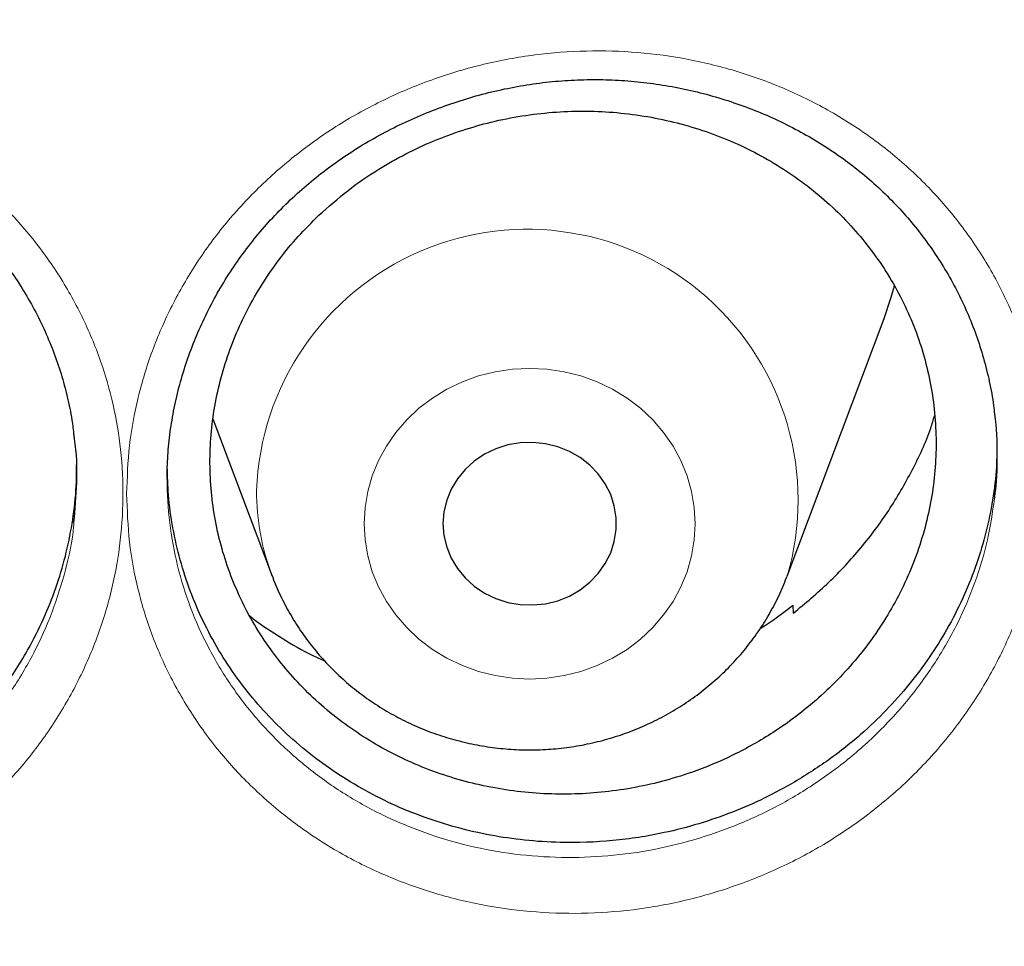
# Model space of a CAD drawing. Header units: millimetres. Extents: x 8 to 830, y 12 to 1725.
# Tile 225 of 256: x 431.35 to 435.89, y 1567.9 to 1572.17. Entities that reach past the tile are written whole.
import ezdxf

# ---------------------------------------------------------------- set-up
doc = ezdxf.new("R2010")
doc.units = ezdxf.units.MM

msp = doc.modelspace()

# ---------------------------------------------------------------- linework, layer by layer
at = {"color": 7, "linetype": 'Continuous', "lineweight": 30}
for p, q in [((434.8926, 1569.6057), (435.3396, 1570.7939)), ((432.2434, 1570.3314), (432.5164, 1569.6057)), ((434.8902, 1569.5995), (434.8926, 1569.6057)), ((434.9188, 1569.4712), (434.92, 1569.4338))]:
    msp.add_line(p, q, dxfattribs=at)
at = {"color": 7, "linetype": 'Continuous', "lineweight": 30, "flags": 128}
for points in [[(435.3396, 1570.7939), (435.3728, 1570.8918), (435.3877, 1570.9447)], [(433.3045, 1569.8472), (433.3088, 1569.7926), (433.3215, 1569.7391), (433.3423, 1569.6879), (433.3709, 1569.6401), (433.4066, 1569.5968), (433.4486, 1569.5587), (433.4961, 1569.5269), (433.548, 1569.5018), (433.6033, 1569.4841), (433.6607, 1569.4742), (433.7191, 1569.4722), (433.7771, 1569.4782), (433.8336, 1569.492), (433.8874, 1569.5134), (433.9372, 1569.542), (433.9821, 1569.577), (434.0211, 1569.6178), (434.0533, 1569.6635), (434.0781, 1569.7131), (434.0949, 1569.7656), (434.1034, 1569.8198), (434.1034, 1569.8746), (434.0949, 1569.9288), (434.0781, 1569.9813), (434.0533, 1570.0309), (434.0211, 1570.0766), (433.9821, 1570.1174), (433.9372, 1570.1524), (433.8874, 1570.1809), (433.8336, 1570.2024), (433.7771, 1570.2162), (433.7191, 1570.2222), (433.6607, 1570.2202), (433.6033, 1570.2103), (433.548, 1570.1926), (433.4961, 1570.1675), (433.4486, 1570.1357), (433.4066, 1570.0976), (433.3709, 1570.0543), (433.3423, 1570.0065), (433.3215, 1569.9553), (433.3088, 1569.9018), (433.3045, 1569.8472)]]:
    msp.add_lwpolyline(points, dxfattribs=at)
at = {"color": 8, "linetype": 'Continuous', "lineweight": 0, "flags": 128}
msp.add_lwpolyline([(432.9408, 1569.8472), (432.945, 1569.7723), (432.9575, 1569.6982), (432.9782, 1569.6258), (433.0069, 1569.5558), (433.0432, 1569.489), (433.0867, 1569.4261), (433.137, 1569.3678), (433.1935, 1569.3148), (433.2556, 1569.2676), (433.3227, 1569.2267), (433.3939, 1569.1927), (433.4685, 1569.1658), (433.5457, 1569.1464), (433.6247, 1569.1347), (433.7045, 1569.1307), (433.7843, 1569.1347), (433.8633, 1569.1464), (433.9405, 1569.1658), (434.0151, 1569.1927), (434.0863, 1569.2267), (434.1534, 1569.2676), (434.2155, 1569.3148), (434.272, 1569.3678), (434.3223, 1569.4261), (434.3658, 1569.489), (434.4021, 1569.5558), (434.4308, 1569.6258), (434.4514, 1569.6982), (434.464, 1569.7723), (434.4681, 1569.8472), (434.464, 1569.9221), (434.4514, 1569.9962), (434.4308, 1570.0686), (434.4021, 1570.1386), (434.3658, 1570.2054), (434.3223, 1570.2683), (434.272, 1570.3266), (434.2155, 1570.3796), (434.1534, 1570.4268), (434.0863, 1570.4677), (434.0151, 1570.5017), (433.9405, 1570.5286), (433.8633, 1570.548), (433.7843, 1570.5597), (433.7045, 1570.5636), (433.6247, 1570.5597), (433.5457, 1570.548), (433.4685, 1570.5286), (433.3939, 1570.5017), (433.3227, 1570.4677), (433.2556, 1570.4268), (433.1935, 1570.3796), (433.137, 1570.3266), (433.0867, 1570.2683), (433.0432, 1570.2054), (433.0069, 1570.1386), (432.9782, 1570.0686), (432.9575, 1569.9962), (432.945, 1569.9221), (432.9408, 1569.8472)], dxfattribs=at)
at = {"color": 8, "linetype": 'Continuous', "lineweight": 0}
for centre, radius, start, end in [((433.6933, 1569.956), 1.2494, 343.7167, 178.0224), ((433.5626, 1570), 1.118, 180.0444, 200.5173)]:
    msp.add_arc(centre, radius, start, end, dxfattribs=at)
for points, knots in [([(411.9045, 1602.1384), (411.4079, 1602.1325), (410.4148, 1602.1207), (408.9279, 1602.0251), (407.4468, 1601.8726), (405.9744, 1601.658), (404.522, 1601.3848), (403.0924, 1601.0544), (401.6879, 1600.6687), (400.3024, 1600.2266), (398.9303, 1599.7256), (397.5746, 1599.1657), (396.2385, 1598.5467), (394.9327, 1597.8732), (393.6598, 1597.1465), (392.4295, 1596.3727), (391.2435, 1595.5542), (390.1031, 1594.6936), (389.0035, 1593.7876), (387.9401, 1592.8322), (386.916, 1591.8281), (385.9341, 1590.7766), (385.0025, 1589.6855), (384.1228, 1588.5571), (383.3018, 1587.4004), (382.54, 1586.2184), (381.8375, 1585.0139), (381.191, 1583.7821), (380.5983, 1582.5176), (380.0617, 1581.2223), (379.5835, 1579.8983), (379.1678, 1578.5558), (378.8154, 1577.1975), (378.5287, 1575.8341), (378.3069, 1574.4685), (378.1492, 1573.1035), (378.0544, 1571.7333), (378.0226, 1570.3523), (378.0552, 1568.9629), (378.1534, 1567.568), (378.317, 1566.1784), (378.5454, 1564.797), (378.8367, 1563.4344), (379.1888, 1562.0932), (379.5999, 1560.7754), (380.0712, 1559.4755), (380.6051, 1558.1882), (381.2019, 1556.9163), (381.8617, 1555.6628), (382.5795, 1554.4377), (383.3541, 1553.2435), (384.179, 1552.0892), (385.0514, 1550.9765), (385.9686, 1549.9066), (386.9343, 1548.8749), (387.9527, 1547.8773), (389.0228, 1546.9165), (390.1437, 1545.9953), (391.3066, 1545.1212), (392.5093, 1544.2959), (393.7422, 1543.5256), (395.0021, 1542.8108), (396.2859, 1542.1517), (397.5989, 1541.5453), (398.9467, 1540.9892), (400.3273, 1540.4858), (401.7385, 1540.0371), (403.1694, 1539.6471), (404.6173, 1539.3164), (406.0705, 1539.0475), (407.526, 1538.8394), (408.981, 1538.6914), (410.4414, 1538.6025), (411.9134, 1538.5727), (413.3942, 1538.6033), (414.8811, 1538.6954), (416.3622, 1538.8488), (417.8346, 1539.0632), (419.2869, 1539.3364), (420.7165, 1539.6668), (422.1211, 1540.0525), (423.5066, 1540.4947), (424.8787, 1540.9956), (426.2344, 1541.5555), (427.5705, 1542.1745), (428.8762, 1542.848), (430.1492, 1543.5747), (431.3795, 1544.3486), (432.5655, 1545.1671), (433.7058, 1546.0276), (434.8055, 1546.9336), (435.8688, 1547.889), (436.8929, 1548.8931), (437.8748, 1549.9446), (438.8065, 1551.0357), (439.6861, 1552.1641), (440.5071, 1553.3208), (441.269, 1554.5028), (441.9715, 1555.7073), (442.6179, 1556.9391), (443.2106, 1558.2036), (443.7472, 1559.4989), (444.2255, 1560.8229), (444.6412, 1562.1654), (444.9936, 1563.5237), (445.2803, 1564.8871), (445.5021, 1566.2527), (445.6598, 1567.6178), (445.7545, 1568.9879), (445.7863, 1570.3689), (445.7538, 1571.7583), (445.6555, 1573.1532), (445.492, 1574.5428), (445.2635, 1575.9243), (444.9723, 1577.2868), (444.6202, 1578.6281), (444.2091, 1579.9458), (443.7378, 1581.2457), (443.2038, 1582.533), (442.6071, 1583.8049), (441.9473, 1585.0584), (441.2294, 1586.2835), (440.4549, 1587.4778), (439.63, 1588.632), (438.7576, 1589.7447), (437.8403, 1590.8146), (436.8747, 1591.8463), (435.8563, 1592.8439), (434.7861, 1593.8047), (433.6653, 1594.726), (432.5024, 1595.6), (431.2997, 1596.4253), (430.0668, 1597.1956), (428.8069, 1597.9104), (427.5231, 1598.5695), (426.2101, 1599.1759), (424.8623, 1599.732), (423.4817, 1600.2354), (422.0705, 1600.6841), (420.6395, 1601.0741), (419.1917, 1601.4048), (417.7385, 1601.6737), (416.283, 1601.882), (414.828, 1602.0291), (413.3676, 1602.1213), (412.3922, 1602.1327), (411.9045, 1602.1384)], [0, 0, 0, 0, 0.007, 0.014, 0.021, 0.028, 0.035, 0.041875, 0.04875, 0.055625, 0.0625, 0.0695, 0.0765, 0.0835, 0.0905, 0.0975, 0.104375, 0.11125, 0.118125, 0.125, 0.132, 0.139, 0.146, 0.153, 0.16, 0.166875, 0.17375, 0.180625, 0.1875, 0.1945, 0.2015, 0.2085, 0.2155, 0.2225, 0.229375, 0.23625, 0.243125, 0.25, 0.257, 0.264, 0.271, 0.278, 0.285, 0.291875, 0.29875, 0.305625, 0.3125, 0.3195, 0.3265, 0.3335, 0.3405, 0.3475, 0.354375, 0.36125, 0.368125, 0.375, 0.382, 0.389, 0.396, 0.403, 0.41, 0.416875, 0.42375, 0.430625, 0.4375, 0.4445, 0.4515, 0.4585, 0.4655, 0.4725, 0.479375, 0.48625, 0.493125, 0.5, 0.507, 0.514, 0.521, 0.528, 0.535, 0.541875, 0.54875, 0.555625, 0.5625, 0.5695, 0.5765, 0.5835, 0.5905, 0.5975, 0.604375, 0.61125, 0.618125, 0.625, 0.632, 0.639, 0.646, 0.653, 0.66, 0.666875, 0.67375, 0.680625, 0.6875, 0.6945, 0.7015, 0.7085, 0.7155, 0.7225, 0.729375, 0.73625, 0.743125, 0.75, 0.757, 0.764, 0.771, 0.778, 0.785, 0.791875, 0.79875, 0.805625, 0.8125, 0.8195, 0.8265, 0.8335, 0.8405, 0.8475, 0.854375, 0.86125, 0.868125, 0.875, 0.882, 0.889, 0.896, 0.903, 0.91, 0.916875, 0.92375, 0.930625, 0.9375, 0.9445, 0.9515, 0.9585, 0.9655, 0.9725, 0.979375, 0.98625, 0.993125, 1, 1, 1, 1]), ([(431.8451, 1569.9849), (431.8477, 1570.0592), (431.8529, 1570.208), (431.8942, 1570.4291), (431.9593, 1570.6454), (432.0506, 1570.8539), (432.1653, 1571.0523), (432.3026, 1571.2384), (432.4615, 1571.4092), (432.6392, 1571.563), (432.8335, 1571.698), (433.0426, 1571.8114), (433.2631, 1571.9026), (433.4924, 1571.9705), (433.7276, 1572.0134), (433.9656, 1572.0316), (434.2036, 1572.0249), (434.4384, 1571.9924), (434.6672, 1571.9356), (434.8873, 1571.8551), (435.0957, 1571.751), (435.29, 1571.6254), (435.4673, 1571.48), (435.625, 1571.3161), (435.7619, 1571.1366), (435.8765, 1570.9431), (435.9663, 1570.7378), (436.0311, 1570.5237), (436.069, 1570.3081), (436.081, 1570.0943), (436.0694, 1569.88), (436.0318, 1569.6628), (435.9676, 1569.4457), (435.8783, 1569.236), (435.7644, 1569.0366), (435.6281, 1568.8499), (435.4709, 1568.6779), (435.2943, 1568.5234), (435.1011, 1568.3878), (434.8936, 1568.2728), (434.6742, 1568.1807), (434.4462, 1568.1114), (434.2117, 1568.0663), (433.9737, 1568.0467), (433.7353, 1568.0519), (433.4995, 1568.0819), (433.2695, 1568.1375), (433.0481, 1568.2171), (432.8385, 1568.3194), (432.6437, 1568.4439), (432.4657, 1568.5881), (432.3062, 1568.7505), (432.168, 1568.9296), (432.0523, 1569.1227), (431.9602, 1569.3273), (431.8947, 1569.5412), (431.853, 1569.7612), (431.8477, 1569.9104), (431.8451, 1569.9849)], [0, 0, 0, 0, 0.017811, 0.035679, 0.053489, 0.07131, 0.089187, 0.107007, 0.124894, 0.142838, 0.160725, 0.178634, 0.1966, 0.21451, 0.232404, 0.250354, 0.268248, 0.286132, 0.304073, 0.321957, 0.339878, 0.357855, 0.375775, 0.393633, 0.411547, 0.429403, 0.447296, 0.465247, 0.48314, 0.499885, 0.516629, 0.534485, 0.552397, 0.570253, 0.588102, 0.606007, 0.623856, 0.64172, 0.65964, 0.677502, 0.695356, 0.713264, 0.731116, 0.749033, 0.767007, 0.784924, 0.80288, 0.820894, 0.83885, 0.856721, 0.874649, 0.89252, 0.910413, 0.928363, 0.946256, 0.964152, 0.982105, 1, 1, 1, 1]), ([(427.5899, 1569.8974), (427.5908, 1569.9403), (427.5926, 1570.026), (427.6096, 1570.1858), (427.6472, 1570.3755), (427.7171, 1570.5908), (427.8117, 1570.7982), (427.9308, 1570.9944), (428.072, 1571.1774), (428.2336, 1571.3452), (428.4144, 1571.4951), (428.6115, 1571.6256), (428.8222, 1571.735), (429.0442, 1571.8212), (429.2742, 1571.884), (429.5099, 1571.9226), (429.7484, 1571.9356), (429.9865, 1571.9238), (430.2215, 1571.8872), (430.45, 1571.8252), (430.6694, 1571.7395), (430.8764, 1571.6313), (431.0681, 1571.5013), (431.2425, 1571.3521), (431.3978, 1571.1853), (431.5314, 1571.0023), (431.6422, 1570.806), (431.7272, 1570.603), (431.7861, 1570.3966), (431.8218, 1570.1852), (431.8325, 1569.9662), (431.8169, 1569.7426), (431.7751, 1569.5213), (431.7066, 1569.3053), (431.613, 1569.0972), (431.4958, 1568.8995), (431.3554, 1568.7152), (431.1943, 1568.5463), (431.0148, 1568.3948), (430.8186, 1568.2634), (430.6088, 1568.153), (430.3876, 1568.0647), (430.1577, 1568.0008), (429.9221, 1567.961), (429.6837, 1567.9459), (429.4455, 1567.9565), (429.2105, 1567.992), (428.9818, 1568.0518), (428.7624, 1568.1361), (428.555, 1568.243), (428.362, 1568.3711), (428.1863, 1568.5195), (428.0298, 1568.6857), (427.8941, 1568.8676), (427.7821, 1569.0634), (427.6941, 1569.2702), (427.6332, 1569.4802), (427.5965, 1569.69), (427.5921, 1569.8283), (427.5899, 1569.8974)], [0, 0, 0, 0, 0.010281, 0.020562, 0.038404, 0.056304, 0.074147, 0.091985, 0.109879, 0.127718, 0.1456, 0.16354, 0.181422, 0.199272, 0.217178, 0.235027, 0.252924, 0.270877, 0.288774, 0.306718, 0.324719, 0.342663, 0.360529, 0.378451, 0.396317, 0.414196, 0.432132, 0.45001, 0.466805, 0.4836, 0.501441, 0.51934, 0.537182, 0.555053, 0.572982, 0.590856, 0.608745, 0.626693, 0.644584, 0.66244, 0.680353, 0.698208, 0.716081, 0.734011, 0.751885, 0.769783, 0.787739, 0.805637, 0.823529, 0.841478, 0.85937, 0.87726, 0.895208, 0.913099, 0.930987, 0.948932, 0.966822, 0.983411, 1, 1, 1, 1]), ([(432.0318, 1570.0539), (432.0318, 1570.0535), (432.0318, 1569.9858), (432.0402, 1569.8506), (432.0765, 1569.652), (432.1362, 1569.4588), (432.2193, 1569.274), (432.3241, 1569.0996), (432.4491, 1568.9378), (432.5934, 1568.7913), (432.7545, 1568.6613), (432.9308, 1568.5491), (433.1204, 1568.457), (433.3207, 1568.3855), (433.5288, 1568.3358), (433.7421, 1568.3092), (433.9578, 1568.305), (434.1732, 1568.3234), (434.3853, 1568.3648), (434.5917, 1568.428), (434.7901, 1568.5119), (434.9778, 1568.6164), (435.1526, 1568.7396), (435.3124, 1568.8798), (435.4546, 1569.0358), (435.578, 1569.2051), (435.6812, 1569.3858), (435.7615, 1569.5758), (435.8202, 1569.7688), (435.8394, 1569.8994), (435.8488, 1569.9628)], [0, 0, 0, 0, 0.000231, 0.037253, 0.074394, 0.111416, 0.148502, 0.185706, 0.222791, 0.259839, 0.297005, 0.334053, 0.371271, 0.408609, 0.445827, 0.48298, 0.520251, 0.557404, 0.594413, 0.631542, 0.668556, 0.705578, 0.742719, 0.779744, 0.816742, 0.853858, 0.890857, 0.927868, 0.964998, 1, 1, 1, 1]), ([(427.7804, 1569.9505), (427.7822, 1569.8933), (427.7861, 1569.7736), (427.8186, 1569.589), (427.8737, 1569.399), (427.9534, 1569.212), (428.0548, 1569.0349), (428.1776, 1568.8706), (428.3193, 1568.7205), (428.4782, 1568.5865), (428.6529, 1568.471), (428.8406, 1568.3747), (429.0391, 1568.2989), (429.2461, 1568.2452), (429.4587, 1568.2135), (429.6742, 1568.2043), (429.8899, 1568.2185), (430.1031, 1568.2549), (430.3112, 1568.3132), (430.5113, 1568.3935), (430.7011, 1568.4938), (430.8786, 1568.6131), (431.0411, 1568.7505), (431.1869, 1568.9036), (431.314, 1569.0707), (431.4199, 1569.25), (431.5052, 1569.4385), (431.5653, 1569.6342), (431.5968, 1569.7736), (431.6016, 1569.847), (431.602, 1569.8531)], [0, 0, 0, 0, 0.03155, 0.066023, 0.10324, 0.140574, 0.177786, 0.214985, 0.252301, 0.289498, 0.326707, 0.364034, 0.401243, 0.438464, 0.475804, 0.513025, 0.550196, 0.587485, 0.624654, 0.661785, 0.699033, 0.736162, 0.773365, 0.810685, 0.847883, 0.885057, 0.922347, 0.959516, 0.996621, 1, 1, 1, 1])]:
    msp.add_open_spline(points, degree=3, knots=knots, dxfattribs=at)
at = {"color": 7, "linetype": 'Continuous', "lineweight": 30}
for points, knots in [([(377.0532, 1573.0448), (377.0508, 1573.0099), (377.0461, 1572.9393), (377.0399, 1572.8224), (377.0331, 1572.6975), (377.0252, 1572.566), (377.017, 1572.4251), (377.0091, 1572.274), (377.0006, 1572.0953), (376.992, 1571.8866), (376.9839, 1571.6459), (376.9766, 1571.3568), (376.9714, 1571.015), (376.9704, 1570.6164), (376.975, 1570.1887), (376.9867, 1569.7289), (377.0066, 1569.2429), (377.0353, 1568.7411), (377.0725, 1568.2367), (377.1178, 1567.734), (377.1713, 1567.2329), (377.2327, 1566.7336), (377.3199, 1566.1085), (377.4415, 1565.3594), (377.6082, 1564.4891), (377.7605, 1563.8002), (377.8839, 1563.2895), (377.9689, 1562.9541), (378.0562, 1562.6248), (378.1433, 1562.3102), (378.2272, 1562.0185), (378.3061, 1561.7533), (378.3793, 1561.5145), (378.4462, 1561.3019), (378.5064, 1561.1154), (378.5591, 1560.9548), (378.6042, 1560.82), (378.6393, 1560.7162), (378.6666, 1560.6365), (378.6902, 1560.5679), (378.7165, 1560.4923), (378.7477, 1560.403), (378.7845, 1560.2992), (378.8307, 1560.17), (378.8878, 1560.0129), (378.9571, 1559.8258), (379.0362, 1559.6165), (379.1255, 1559.3853), (379.2256, 1559.1325), (379.335, 1558.8633), (379.4508, 1558.586), (379.6126, 1558.2089), (379.8226, 1557.7387), (380.0854, 1557.1801), (380.3848, 1556.5743), (380.7235, 1555.9255), (381.1044, 1555.2377), (381.4961, 1554.5691), (381.9371, 1553.8554), (382.4355, 1553.0952), (382.9974, 1552.2914), (383.5841, 1551.503), (384.1207, 1550.825), (384.6016, 1550.2466), (385.0237, 1549.7582), (385.4687, 1549.2632), (385.9374, 1548.7626), (386.3963, 1548.2924), (386.8416, 1547.8533), (387.27, 1547.4454), (387.7152, 1547.0363), (388.1767, 1546.6274), (388.5913, 1546.2734), (388.9458, 1545.9797), (389.2283, 1545.7509), (389.4925, 1545.5412), (389.738, 1545.3502), (389.9643, 1545.1772), (390.1614, 1545.0289), (390.3309, 1544.9032), (390.4745, 1544.7978), (390.6036, 1544.7041), (390.7099, 1544.6275), (390.7926, 1544.5685), (390.8521, 1544.5261), (390.9062, 1544.4878), (390.9723, 1544.4412), (391.0611, 1544.3789), (391.1716, 1544.302), (391.2957, 1544.2163), (391.4305, 1544.1242), (391.576, 1544.0257), (391.7632, 1543.9005), (391.9973, 1543.7463), (392.2837, 1543.5614), (392.5967, 1543.3637), (392.9369, 1543.1541), (393.302, 1542.9349), (393.6861, 1542.7107), (394.0797, 1542.4876), (394.476, 1542.2696), (394.9737, 1542.004), (395.5734, 1541.6972), (396.2758, 1541.3571), (396.9747, 1541.0372), (397.7049, 1540.7215), (398.4656, 1540.4129), (399.2559, 1540.114), (400.04, 1539.8382), (400.8213, 1539.5831), (401.599, 1539.3484), (402.3747, 1539.1329), (403.1479, 1538.9361), (403.9229, 1538.7565), (404.776, 1538.578), (405.7075, 1538.4068), (406.718, 1538.2497), (407.7304, 1538.1207), (408.7455, 1538.0195), (409.7632, 1537.9462), (410.7827, 1537.901), (411.8033, 1537.884), (412.8239, 1537.8953), (413.8437, 1537.935), (414.8619, 1538.0027), (415.8775, 1538.0984), (416.8898, 1538.2218), (417.8978, 1538.3729), (418.8286, 1538.5385), (419.6827, 1538.7122), (420.4634, 1538.8886), (421.2464, 1539.0833), (422.0351, 1539.2981), (422.8256, 1539.5326), (423.6172, 1539.787), (424.4091, 1540.0618), (425.2052, 1540.3591), (425.9911, 1540.6741), (426.7655, 1541.0061), (427.5216, 1541.3512), (428.2642, 1541.7112), (428.9861, 1542.0818), (429.686, 1542.4613), (430.2891, 1542.8057), (430.8011, 1543.1105), (431.2273, 1543.3725), (431.644, 1543.6368), (431.9824, 1543.8582), (432.2385, 1544.0293), (432.4076, 1544.144), (432.5522, 1544.2431), (432.6725, 1544.3263), (432.7687, 1544.3935), (432.8371, 1544.4415), (432.8836, 1544.4743), (432.9221, 1544.5015), (432.9685, 1544.5344), (433.0278, 1544.5766), (433.0971, 1544.6262), (433.1924, 1544.6947), (433.3176, 1544.7855), (433.4765, 1544.9019), (433.6774, 1545.0511), (433.9174, 1545.2323), (434.1928, 1545.4443), (434.4782, 1545.6689), (434.7929, 1545.9221), (435.1375, 1546.2063), (435.5121, 1546.5243), (435.898, 1546.8617), (436.2945, 1547.2193), (436.7005, 1547.5977), (437.0877, 1547.9709), (437.4545, 1548.3357), (437.7942, 1548.6837), (438.125, 1549.0325), (438.44, 1549.3742), (438.7381, 1549.7066), (439.0356, 1550.0471), (439.3305, 1550.3942), (439.6212, 1550.7461), (439.8914, 1551.0823), (440.1435, 1551.4042), (440.3779, 1551.7109), (440.595, 1552.0018), (440.7938, 1552.2741), (440.9809, 1552.5358), (441.1669, 1552.8013), (441.362, 1553.0858), (441.5697, 1553.3957), (441.789, 1553.7316), (442.019, 1554.0939), (442.2588, 1554.4832), (442.5074, 1554.9001), (442.7438, 1555.3108), (442.967, 1555.7119), (443.1759, 1556.0995), (443.3851, 1556.5009), (443.5884, 1556.9051), (443.7872, 1557.3148), (443.9773, 1557.7213), (444.1582, 1558.1229), (444.3234, 1558.5033), (444.4737, 1558.8621), (444.6101, 1559.1988), (444.7334, 1559.5133), (444.8444, 1559.8051), (444.9275, 1560.0301), (444.986, 1560.1915), (445.022, 1560.2923), (445.0531, 1560.3798), (445.079, 1560.4537), (445.1, 1560.514), (445.1173, 1560.5637), (445.1365, 1560.6193), (445.1618, 1560.6931), (445.1962, 1560.7944), (445.238, 1560.9192), (445.2904, 1561.078), (445.3517, 1561.2674), (445.4199, 1561.4832), (445.49, 1561.7109), (445.5615, 1561.9498), (445.6342, 1562.1999), (445.7209, 1562.5079), (445.8209, 1562.879), (445.9326, 1563.318), (446.0436, 1563.783), (446.1444, 1564.2364), (446.2352, 1564.6749), (446.3163, 1565.095), (446.394, 1565.5297), (446.4818, 1566.0655), (446.572, 1566.6902), (446.6569, 1567.3929), (446.7237, 1568.0732), (446.7738, 1568.7306), (446.8089, 1569.3647), (446.8302, 1569.9754), (446.8378, 1570.4719), (446.8382, 1570.86), (446.8358, 1571.1455), (446.8308, 1571.4241), (446.8237, 1571.6914), (446.815, 1571.9447), (446.8049, 1572.1919), (446.7936, 1572.4303), (446.7812, 1572.6577), (446.769, 1572.8593), (446.76, 1572.986), (446.7558, 1573.0448)], [0, 0, 0, 0, 0.000951, 0.00193, 0.003036, 0.004253, 0.00557, 0.006974, 0.008466, 0.010552, 0.012788, 0.015174, 0.018604, 0.022304, 0.026272, 0.03051, 0.035109, 0.039809, 0.0445, 0.049182, 0.053854, 0.058517, 0.063171, 0.071403, 0.079606, 0.08778, 0.090983, 0.094182, 0.097376, 0.100428, 0.103231, 0.105785, 0.10809, 0.110147, 0.111955, 0.113514, 0.114824, 0.115886, 0.116546, 0.117156, 0.117891, 0.118757, 0.119771, 0.120935, 0.122551, 0.124388, 0.126447, 0.128728, 0.13123, 0.133951, 0.136743, 0.139515, 0.145262, 0.150923, 0.1565, 0.163835, 0.171017, 0.178053, 0.185051, 0.193961, 0.202877, 0.211797, 0.220722, 0.226386, 0.232222, 0.238233, 0.244421, 0.250785, 0.255992, 0.261311, 0.266742, 0.272285, 0.27791, 0.2814, 0.284654, 0.287671, 0.290452, 0.292997, 0.295305, 0.297061, 0.298651, 0.300074, 0.30133, 0.302159, 0.302792, 0.303286, 0.303933, 0.304956, 0.306188, 0.307532, 0.308987, 0.310553, 0.31223, 0.315004, 0.318038, 0.32133, 0.324881, 0.328691, 0.332679, 0.336722, 0.340731, 0.344704, 0.351714, 0.358613, 0.3654, 0.372077, 0.379665, 0.387104, 0.394395, 0.401597, 0.408772, 0.415794, 0.42279, 0.429761, 0.436706, 0.445688, 0.454627, 0.463542, 0.472457, 0.481371, 0.490286, 0.4992, 0.508115, 0.517029, 0.525944, 0.534858, 0.543773, 0.552688, 0.561603, 0.568593, 0.575583, 0.582642, 0.589812, 0.597096, 0.604359, 0.61173, 0.61921, 0.626799, 0.634111, 0.641505, 0.648815, 0.655997, 0.663051, 0.669978, 0.674479, 0.678925, 0.683315, 0.687644, 0.689723, 0.691543, 0.693106, 0.69441, 0.695455, 0.696243, 0.696646, 0.696978, 0.697502, 0.698168, 0.698928, 0.699781, 0.70131, 0.703068, 0.705055, 0.708015, 0.711125, 0.714373, 0.717759, 0.721968, 0.726371, 0.73097, 0.735762, 0.74075, 0.745932, 0.750272, 0.754723, 0.75908, 0.763275, 0.767308, 0.771181, 0.775537, 0.77967, 0.783578, 0.787262, 0.79079, 0.794084, 0.797145, 0.799974, 0.80285, 0.805987, 0.809385, 0.813035, 0.816945, 0.821115, 0.825545, 0.830235, 0.834102, 0.838129, 0.842317, 0.846532, 0.850562, 0.854837, 0.85888, 0.862688, 0.866263, 0.869604, 0.872711, 0.875584, 0.878223, 0.879337, 0.880326, 0.881181, 0.881903, 0.882491, 0.882945, 0.883358, 0.884118, 0.885104, 0.886317, 0.887757, 0.88973, 0.891826, 0.894024, 0.896326, 0.898731, 0.901239, 0.905195, 0.909383, 0.913804, 0.918457, 0.922275, 0.926238, 0.930343, 0.934543, 0.941328, 0.94789, 0.954228, 0.960343, 0.966236, 0.971905, 0.977351, 0.980059, 0.98271, 0.985301, 0.987816, 0.990158, 0.992312, 0.994612, 0.996657, 0.99845, 1, 1, 1, 1]), ([(432.0318, 1570.0527), (432.0319, 1570.0707), (432.0325, 1570.1251), (432.0388, 1570.2161), (432.0533, 1570.3255), (432.0752, 1570.4347), (432.1045, 1570.5432), (432.1409, 1570.6507), (432.1844, 1570.7563), (432.2347, 1570.8597), (432.2916, 1570.9601), (432.3548, 1571.057), (432.4239, 1571.1497), (432.4985, 1571.238), (432.5783, 1571.3212), (432.6629, 1571.3991), (432.7523, 1571.4719), (432.8467, 1571.5399), (432.9461, 1571.603), (433.0502, 1571.6609), (433.1582, 1571.7132), (433.2697, 1571.7595), (433.3839, 1571.7995), (433.5, 1571.8329), (433.6172, 1571.8594), (433.7348, 1571.8789), (433.8522, 1571.8914), (433.969, 1571.8968), (434.0854, 1571.8953), (434.2018, 1571.887), (434.3182, 1571.8718), (434.434, 1571.8498), (434.5486, 1571.821), (434.6612, 1571.7855), (434.7713, 1571.7434), (434.8782, 1571.6951), (434.9812, 1571.6408), (435.0798, 1571.5807), (435.1735, 1571.5153), (435.2619, 1571.4448), (435.3446, 1571.3694), (435.422, 1571.2893), (435.494, 1571.2044), (435.5606, 1571.1148), (435.6213, 1571.0208), (435.6758, 1570.923), (435.7238, 1570.8218), (435.765, 1570.7177), (435.7993, 1570.6112), (435.8258, 1570.5029), (435.8424, 1570.4165), (435.8475, 1570.366), (435.8489, 1570.3524)], [0, 0, 0, 0, 0.010025, 0.030226, 0.050521, 0.070948, 0.091491, 0.112125, 0.132818, 0.153538, 0.174234, 0.194868, 0.215405, 0.235815, 0.256072, 0.276159, 0.296154, 0.316305, 0.336664, 0.357194, 0.37785, 0.398579, 0.419324, 0.440011, 0.460584, 0.480995, 0.501207, 0.521198, 0.541112, 0.561214, 0.581491, 0.60192, 0.622468, 0.643099, 0.663775, 0.68445, 0.705079, 0.725632, 0.746083, 0.766417, 0.786631, 0.806778, 0.827103, 0.847556, 0.868121, 0.888777, 0.909498, 0.930255, 0.951012, 0.971733, 0.992394, 1, 1, 1, 1]), ([(427.7804, 1569.9749), (427.7803, 1569.9764), (427.7794, 1570.0149), (427.7845, 1570.0908), (427.7961, 1570.2022), (427.8159, 1570.3132), (427.8427, 1570.4233), (427.8768, 1570.5318), (427.9178, 1570.638), (427.9656, 1570.7414), (428.0199, 1570.8414), (428.0803, 1570.9375), (428.1466, 1571.0292), (428.2188, 1571.1168), (428.2969, 1571.2005), (428.381, 1571.2805), (428.4709, 1571.3563), (428.5659, 1571.4274), (428.6657, 1571.4933), (428.7696, 1571.5536), (428.8768, 1571.6078), (428.9867, 1571.6555), (429.0986, 1571.6966), (429.2118, 1571.7307), (429.326, 1571.7579), (429.4412, 1571.7781), (429.5578, 1571.7917), (429.6758, 1571.7987), (429.7948, 1571.7988), (429.914, 1571.7921), (430.0328, 1571.7786), (430.1506, 1571.7582), (430.2666, 1571.731), (430.3802, 1571.6973), (430.4908, 1571.6572), (430.5977, 1571.6108), (430.7005, 1571.5586), (430.7988, 1571.5006), (430.8927, 1571.4371), (430.9823, 1571.3679), (431.0675, 1571.2931), (431.1479, 1571.2131), (431.2231, 1571.1282), (431.2927, 1571.0387), (431.3562, 1570.9451), (431.4133, 1570.8479), (431.4638, 1570.7476), (431.5072, 1570.6447), (431.5435, 1570.5396), (431.5722, 1570.433), (431.5919, 1570.3382), (431.5989, 1570.2787), (431.6016, 1570.2555)], [0, 0, 0, 0, 0.000842, 0.021471, 0.042201, 0.063001, 0.083835, 0.104655, 0.125419, 0.14609, 0.166635, 0.18703, 0.207246, 0.227331, 0.247565, 0.268006, 0.288619, 0.309359, 0.330176, 0.351014, 0.371798, 0.392474, 0.412992, 0.433313, 0.453415, 0.473405, 0.493543, 0.513855, 0.534318, 0.554902, 0.575572, 0.596288, 0.617009, 0.637687, 0.65829, 0.678792, 0.699177, 0.719434, 0.739602, 0.759918, 0.780363, 0.800922, 0.821578, 0.842304, 0.863075, 0.883858, 0.904618, 0.925329, 0.945969, 0.966524, 0.986951, 1, 1, 1, 1]), ([(432.732, 1571.2696), (432.6997, 1571.2376), (432.635, 1571.1734), (432.5481, 1571.0672), (432.4693, 1570.954), (432.4011, 1570.8351), (432.3439, 1570.7121), (432.298, 1570.5861), (432.263, 1570.4558), (432.24, 1570.3238), (432.2288, 1570.1911), (432.2294, 1570.059), (432.242, 1569.9264), (432.2664, 1569.7958), (432.3025, 1569.6683), (432.3495, 1569.5451), (432.4081, 1569.4251), (432.4774, 1569.3107), (432.5566, 1569.2027), (432.6448, 1569.1022), (432.7428, 1569.0082), (432.849, 1568.9229), (432.9625, 1568.8466), (433.0819, 1568.7801), (433.2084, 1568.7227), (433.3397, 1568.676), (433.4746, 1568.64), (433.6119, 1568.615), (433.7527, 1568.6009), (433.8942, 1568.598), (434.0353, 1568.6065), (434.1749, 1568.6258), (434.3141, 1568.6565), (434.4723, 1568.7048), (434.6466, 1568.7775), (434.8104, 1568.87), (434.9443, 1568.9646), (435.0514, 1569.0541), (435.1498, 1569.151), (435.2405, 1569.2562), (435.3212, 1569.3678), (435.3917, 1569.4848), (435.4513, 1569.606), (435.5005, 1569.7325), (435.5382, 1569.8619), (435.5641, 1569.9931), (435.5782, 1570.1249), (435.5806, 1570.2584), (435.5709, 1570.3911), (435.5494, 1570.5218), (435.5165, 1570.6493), (435.4718, 1570.7749), (435.416, 1570.8958), (435.3495, 1571.0112), (435.2733, 1571.1202), (435.1865, 1571.2236), (435.0907, 1571.3193), (434.9867, 1571.4065), (434.8758, 1571.4847), (434.7567, 1571.5544), (434.6318, 1571.6139), (434.502, 1571.6631), (434.3687, 1571.7016), (434.2307, 1571.7297), (434.0907, 1571.7465), (433.9498, 1571.752), (433.8093, 1571.7465), (433.6679, 1571.7298), (433.5285, 1571.7018), (433.3922, 1571.6631), (433.2603, 1571.6141), (433.1314, 1571.5544), (432.9981, 1571.4788), (432.8621, 1571.3857), (432.7755, 1571.3084), (432.732, 1571.2696)], [0, 0, 0, 0, 0.013182, 0.026455, 0.040017, 0.053679, 0.06692, 0.080261, 0.093696, 0.107358, 0.120596, 0.133932, 0.147363, 0.16102, 0.174256, 0.187591, 0.20102, 0.214676, 0.227914, 0.241251, 0.254683, 0.268341, 0.281585, 0.294922, 0.308366, 0.32203, 0.335269, 0.348624, 0.362075, 0.375745, 0.388988, 0.402323, 0.415802, 0.429478, 0.44934, 0.46952, 0.483196, 0.496435, 0.509791, 0.523242, 0.536913, 0.550158, 0.563496, 0.57694, 0.590605, 0.603844, 0.617181, 0.630614, 0.644273, 0.657509, 0.670843, 0.684273, 0.697928, 0.711166, 0.724501, 0.737932, 0.751589, 0.764831, 0.778172, 0.791608, 0.80527, 0.818519, 0.83186, 0.845309, 0.858977, 0.872219, 0.885554, 0.899031, 0.912706, 0.925949, 0.939285, 0.952764, 0.966441, 0.983127, 1, 1, 1, 1]), ([(434.92, 1569.4338), (434.976, 1569.4803), (435.0881, 1569.5736), (435.2349, 1569.7338), (435.3646, 1569.9066), (435.4711, 1570.0924), (435.5407, 1570.2396), (435.5666, 1570.326), (435.5722, 1570.345)], [0, 0, 0, 0, 0.188849, 0.378297, 0.567147, 0.756618, 0.946693, 1, 1, 1, 1]), ([(435.8488, 1569.9628), (435.8494, 1569.9664), (435.861, 1570.0326), (435.861, 1570.163), (435.8611, 1570.2911), (435.8499, 1570.3543), (435.8497, 1570.3555)], [0, 0, 0, 0, 0.027863, 0.509284, 0.990712, 1, 1, 1, 1]), ([(431.602, 1569.8531), (431.6073, 1569.9144), (431.6186, 1570.0429), (431.6152, 1570.1791), (431.6027, 1570.2518), (431.6015, 1570.2584)], [0, 0, 0, 0, 0.453459, 0.950595, 1, 1, 1, 1]), ([(435.8598, 1570.2248), (435.8596, 1570.1867), (435.859, 1570.097), (435.842, 1569.9578), (435.8116, 1569.808), (435.768, 1569.6616), (435.711, 1569.5173), (435.6415, 1569.3781), (435.5601, 1569.245), (435.4679, 1569.1192), (435.364, 1568.9996), (435.2406, 1568.8797), (435.0962, 1568.7616), (434.9835, 1568.6911), (434.9268, 1568.6556)], [0, 0, 0, 0, 0.061451, 0.144525, 0.225071, 0.306182, 0.387872, 0.470951, 0.551458, 0.632528, 0.714176, 0.797209, 0.898051, 1, 1, 1, 1]), ([(430.6374, 1568.5279), (430.6831, 1568.5544), (430.7753, 1568.6078), (430.9047, 1568.7016), (431.0276, 1568.8056), (431.1587, 1568.937), (431.2911, 1569.101), (431.4006, 1569.2789), (431.4787, 1569.4428), (431.5328, 1569.5873), (431.5736, 1569.7344), (431.6009, 1569.8854), (431.6145, 1570.014), (431.6137, 1570.0918), (431.6134, 1570.1182)], [0, 0, 0, 0, 0.078663, 0.158461, 0.238827, 0.320365, 0.438478, 0.558511, 0.63985, 0.718465, 0.797641, 0.877455, 0.958579, 1, 1, 1, 1]), ([(434.9268, 1568.6556), (434.8806, 1568.63), (434.7879, 1568.5785), (434.6398, 1568.5147), (434.4856, 1568.4612), (434.3016, 1568.4136), (434.0873, 1568.3805), (433.8709, 1568.373), (433.6824, 1568.3852), (433.5233, 1568.4083), (433.3681, 1568.4439), (433.2153, 1568.4922), (433.0681, 1568.5525), (432.9279, 1568.6241), (432.7956, 1568.7062), (432.6702, 1568.7995), (432.554, 1568.9025), (432.4481, 1569.0144), (432.3532, 1569.1339), (432.2686, 1569.2622), (432.1962, 1569.3968), (432.1366, 1569.5365), (432.09, 1569.6797), (432.0565, 1569.828), (432.0362, 1569.9712), (432.0338, 1570.0652), (432.0327, 1570.1078)], [0, 0, 0, 0, 0.039628, 0.079534, 0.120306, 0.161375, 0.221016, 0.281625, 0.322695, 0.362391, 0.402369, 0.442779, 0.483778, 0.523429, 0.563359, 0.603574, 0.644469, 0.684139, 0.724089, 0.764469, 0.80544, 0.845095, 0.885029, 0.92525, 0.966154, 1, 1, 1, 1]), ([(432.516, 1569.6085), (432.5179, 1569.6029), (432.5298, 1569.5677), (432.5586, 1569.5054), (432.6024, 1569.4223), (432.6533, 1569.3429), (432.7102, 1569.2674), (432.773, 1569.1963), (432.8413, 1569.13), (432.9147, 1569.069), (432.9928, 1569.0135), (433.0752, 1568.9639), (433.1613, 1568.9205), (433.2508, 1568.8836), (433.3429, 1568.8533), (433.4373, 1568.83), (433.5334, 1568.8138), (433.6305, 1568.8047), (433.7282, 1568.8028), (433.8257, 1568.8082), (433.9226, 1568.8208), (434.0182, 1568.8406), (434.112, 1568.8674), (434.2034, 1568.9012), (434.2918, 1568.9417), (434.3767, 1568.9886), (434.4575, 1569.0417), (434.5339, 1569.1007), (434.6052, 1569.1651), (434.6712, 1569.2347), (434.7313, 1569.3089), (434.7853, 1569.3873), (434.8325, 1569.4696), (434.8674, 1569.5405), (434.8838, 1569.5848), (434.8892, 1569.5996)], [0, 0, 0, 0, 0.0058942, 0.0370079, 0.0681531, 0.0993376, 0.1305678, 0.1618487, 0.1931836, 0.2245745, 0.2560216, 0.287524, 0.3190796, 0.3506851, 0.3823365, 0.4140291, 0.4457578, 0.4775169, 0.5093007, 0.5411028, 0.5729154, 0.6047311, 0.6365429, 0.6683438, 0.7001263, 0.7318831, 0.763607, 0.7952911, 0.8269291, 0.8585155, 0.890046, 0.9215177, 0.9529291, 0.9842808, 1, 1, 1, 1]), ([(434.7683, 1569.3649), (434.7697, 1569.3658), (434.8228, 1569.397), (434.8714, 1569.4346), (434.9188, 1569.4712)], [0, 0, 0, 0, 0.0260246, 1, 1, 1, 1]), ([(432.4117, 1569.4231), (432.4175, 1569.4183), (432.4646, 1569.3798), (432.562, 1569.318), (432.6718, 1569.253), (432.7397, 1569.2232), (432.7579, 1569.2152)], [0, 0, 0, 0, 0.05602, 0.45526, 0.8545, 1, 1, 1, 1])]:
    msp.add_open_spline(points, degree=3, knots=knots, dxfattribs=at)

doc.saveas('drawing.dxf')
